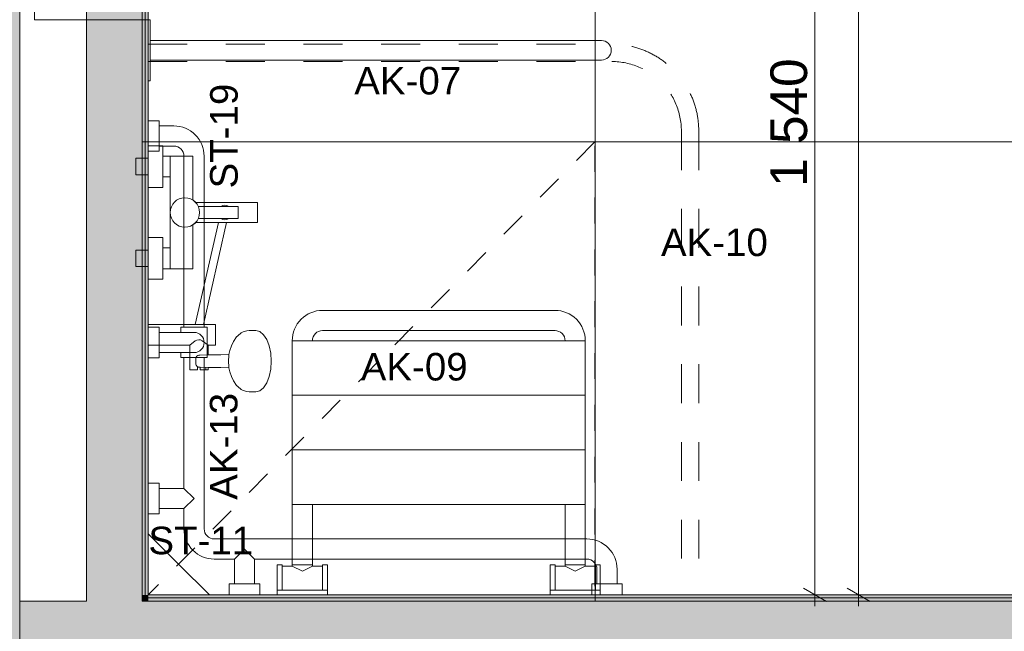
# Model space of a CAD drawing. Header units: millimetres. Extents: x -30 to 102382, y -31808 to 51594.
# Tile 38 of 172: x 35090 to 36699, y 23961 to 24960. Entities that reach past the tile are written whole.
import ezdxf
from ezdxf.enums import TextEntityAlignment as Align

# ---------------------------------------------------------------- set-up
doc = ezdxf.new("R2010")
doc.units = ezdxf.units.MM
doc.header["$MEASUREMENT"] = 0
for name, pattern in [('Dashed', [127, 63.5, -63.5]), ('Dashed Small', [84.666667, 42.333333, -42.333333]), ('tl_xref_DASH_2.5-1.25', [3750, 2500, -1250]), ('Wipeout_Contour', [1000, 0, -1000])]:
    doc.linetypes.add(name, pattern=pattern)
for name, color, linetype in [('01 Nimetused_ ruumid.AR', 7, 'Continuous'), ('05 Sisesein proj.AR', 7, 'Continuous'), ('06 Põrand proj.AR', 7, 'Continuous'), ('10 Põrandakalded 2d.AR', 7, 'Continuous'), ('41 SAN mõõdud ja kõrgused.SA', 7, 'Continuous'), ('42 SAN Tähis_ sanseadmed ja aksessuaarid.SA', 7, 'Continuous'), ('43 Sanitaartehnika.SA', 7, 'Continuous'), ('43 Sanitaartehnika_ aksessuaarid.SA', 7, 'Continuous'), ('44 Sisustus_ aksessuaarid.SA', 7, 'Continuous'), ('47 Siseviimistlus_ põrand.SA', 7, 'Continuous'), ('47 Siseviimistlus_ sein.SA', 7, 'Continuous'), ('65 SA-VK põrandatrapid.SA', 7, 'Continuous')]:
    doc.layers.add(name, color=color, linetype=linetype)
doc.styles.add('GENERATED_STYLE_1', font='ARIALN.TTF')
doc.styles.add('GENERATED_STYLE_3', font='arial.ttf')
doc.dimstyles.new('GENERATED_STYLE__5', dxfattribs={"dimtxt": 60, "dimasz": 28.5, "dimexe": 0.18, "dimexo": 0.0625, "dimgap": 0, "dimtad": 1, "dimdec": 0, "dimzin": 0, "dimdsep": 46, "dimtxsty": 'GENERATED_STYLE_3', "dimblk": 'ARROWHEAD_2', "dimblk1": 'ARROWHEAD_2', "dimblk2": 'ARROWHEAD_2', "dimcen": 0.09, "dimse1": 1, "dimse2": 1, "dimclrd": 8, "dimclre": 8, "dimclrt": 7, "dimadec": 1, "dimazin": 0, "dimtfac": 1, "dimtdec": 4, "dimtmove": 2, "dimatfit": 3, "dimfxl": 0, "dimtolj": 1, "dimtzin": 0, "dimarcsym": 0})
doc.dimstyles.new('GENERATED_STYLE__8', dxfattribs={"dimtxt": 60, "dimasz": 28.5, "dimexe": 0.18, "dimexo": 0.0625, "dimgap": 0, "dimtad": 1, "dimdec": 0, "dimzin": 0, "dimdsep": 46, "dimtxsty": 'GENERATED_STYLE_3', "dimblk": 'ARROWHEAD_2', "dimblk1": 'ARROWHEAD_2', "dimblk2": 'ARROWHEAD_2', "dimcen": 0.09, "dimse1": 1, "dimse2": 1, "dimclrd": 252, "dimclre": 252, "dimclrt": 8, "dimadec": 1, "dimazin": 0, "dimtfac": 1, "dimtdec": 4, "dimtmove": 0, "dimatfit": 3, "dimfxl": 0, "dimtolj": 1, "dimtzin": 0, "dimarcsym": 0})

# ---------------------------------------------------------------- blocks, each defined once
blk = doc.blocks.new('WC INVA_129_26_2', base_point=(35896.6, 24616.6))
at = {"layer": '01 Nimetused_ ruumid.AR', "color": 7, "linetype": 'Continuous', "lineweight": 13}
for p, q in [((36193, 24733.9), (35600.3, 24733.9)), ((35600.3, 24733.9), (35600.3, 24381.9)), ((35600.3, 24733.9), (36193, 24733.9)), ((35600.3, 24616.6), (35600.3, 24733.9)), ((36193, 24381.9), (36193, 24733.9)), ((36193, 24733.9), (36193, 24616.6)), ((36193, 24616.6), (35600.3, 24616.6)), ((35600.3, 24616.6), (36193, 24616.6)), ((35600.3, 24499.2), (35600.3, 24616.6)), ((36193, 24616.6), (36193, 24499.2)), ((36193, 24499.2), (35600.3, 24499.2)), ((35600.3, 24499.2), (36193, 24499.2)), ((35600.3, 24381.9), (35600.3, 24499.2)), ((36193, 24499.2), (36193, 24381.9)), ((35600.3, 24381.9), (36193, 24381.9)), ((36193, 24381.9), (35600.3, 24381.9))]:
    blk.add_line(p, q, dxfattribs=at)
at = {"layer": '01 Nimetused_ ruumid.AR', "color": 7, "lineweight": 13, "insert": (35647.2, 24468.9), "char_height": 57, "attachment_point": 1, "style": 'GENERATED_STYLE_1'}
blk.add_mtext('{\\A1;\\fArial Narrow|b0|i0|c0|p0;5,7{\\A1;\\fArial Narrow|b0|i0|c0|p0;\\H0.66000x;\\S^  ;} m{\\A1;\\fArial Narrow|b0|i0|c0|p0;\\H0.66000x;\\S2^  ;}}', dxfattribs=at)
at = {"layer": '01 Nimetused_ ruumid.AR', "color": 7, "lineweight": 13, "style": 'GENERATED_STYLE_1'}
for tag, p in [('DUMMY_849', (35929.5, 24839.6)), ('ROOM_NAME', (35600.3, 24822.7)), ('DUMMY_850', (35757.3, 24722.2)), ('ROOM_NUMBER', (35647.2, 24704.6)), ('floorCode', (35647.2, 24587)), ('stFloorCovering', (35724.2, 24587)), ('DUMMY_851', (35647.2, 24487.5))]:
    blk.add_attdef(tag, text='', height=57, dxfattribs=at).set_placement(p, align=Align.TOP_LEFT)
blk = doc.blocks.new('Vertical stainless steel swing grab bar BR0900x[70]_2', base_point=(35300, 24910))
at = {"layer": '44 Sisustus_ aksessuaarid.SA', "color": 7, "linetype": 'Continuous', "lineweight": 20, "flags": 128}
blk.add_lwpolyline([(35303, 24960), (35303, 24860), (35300, 24860), (35300, 24960)], close=True, dxfattribs=at)
blk.add_lwpolyline([(35303, 24926), (36041, 24926, -1), (36041, 24894), (35303, 24894)], format="xyb", close=True, dxfattribs=at)
blk = doc.blocks.new('Wall Mounted Tap 26[571]_2', base_point=(35300, 24645))
at = {"layer": '43 Sanitaartehnika.SA', "color": 7, "linetype": 'Continuous', "lineweight": 20}
for p, q in [((35324, 24703), (35324, 24737)), ((35336, 24703), (35336, 24737)), ((35381.8, 24655), (35447, 24655)), ((35447, 24655), (35447, 24635)), ((35447, 24635), (35381.8, 24635)), ((35324, 24587), (35324, 24553)), ((35336, 24587), (35336, 24553)), ((35376.9, 24435), (35368.1, 24428)), ((35388.5, 24435.2), (35397.9, 24428)), ((35377.8, 24405), (35378, 24406.8)), ((35377.8, 24399), (35377.8, 24405)), ((35378, 24397.2), (35377.8, 24399)), ((35378, 24406.8), (35378.7, 24408.5)), ((35378.7, 24408.5), (35379.7, 24410)), ((35379.7, 24410), (35381.1, 24411.1)), ((35381.1, 24411.1), (35382.7, 24411.8)), ((35382.7, 24411.8), (35384.4, 24412)), ((35384.4, 24412), (35397.9, 24412.2)), ((35431.2, 24402), (35431.8, 24411.1)), ((35431.8, 24392.9), (35431.2, 24402)), ((35431.8, 24411.1), (35432.1, 24412.9)), ((35378.7, 24395.5), (35378, 24397.2)), ((35379.7, 24394.1), (35378.7, 24395.5)), ((35381.1, 24392.9), (35379.7, 24394.1)), ((35380.9, 24393.1), (35380.9, 24392)), ((35382.7, 24392.2), (35381.1, 24392.9)), ((35384.4, 24392), (35382.7, 24392.2)), ((35384.4, 24392), (35397.9, 24391.8)), ((35394.1, 24391.9), (35394.1, 24388)), ((35432.1, 24391.1), (35431.8, 24392.9))]:
    blk.add_line(p, q, dxfattribs=at)
at = {"layer": '43 Sanitaartehnika.SA', "color": 7, "linetype": 'Continuous', "lineweight": 20, "flags": 128}
blk.add_lwpolyline([(35478.7, 24661.2), (35478.7, 24628.8), (35428.3, 24628.8), (35415, 24628.8), (35377.7, 24628.8, -0.06464), (35373, 24624.8), (35373, 24553), (35324, 24553), (35324, 24536), (35300, 24536), (35300, 24604), (35324, 24604), (35324, 24587), (35336, 24587), (35336, 24703), (35324, 24703), (35324, 24686), (35300, 24686), (35300, 24754), (35324, 24754), (35324, 24737), (35373, 24737), (35373, 24665.2, -0.06464), (35377.7, 24661.2)], format="xyb", close=True, dxfattribs=at)
for points in [[(35300, 24733.5), (35300, 24706.5), (35280, 24706.5), (35280, 24733.5)], [(35390.3, 24462), (35377, 24462), (35415, 24628.8), (35428.3, 24628.8)], [(35300, 24583.5), (35300, 24556.5), (35280, 24556.5), (35280, 24583.5)], [(35497.8, 24427), (35500.3, 24414.9), (35501.1, 24402), (35500.3, 24389.1), (35497.8, 24377), (35493.8, 24366.6), (35488.6, 24358.7), (35482.6, 24353.7), (35476.1, 24352), (35464.9, 24352), (35461.5, 24352.5), (35455.1, 24354.2), (35452.1, 24355.6), (35446.4, 24360.4), (35444.3, 24362.5), (35439.5, 24369.8), (35436.3, 24377.1), (35433.5, 24384.4), (35432.1, 24391.1), (35418.9, 24391.5), (35397.9, 24391.8), (35397.9, 24388), (35385.1, 24388), (35385.1, 24392), (35384.4, 24392), (35380.9, 24392), (35380.9, 24388), (35368.1, 24388), (35368.1, 24428), (35300, 24428), (35300, 24462), (35410, 24462), (35410, 24428), (35397.9, 24428), (35397.9, 24412.2), (35418.9, 24412.5), (35432.1, 24412.9), (35433.5, 24419.6), (35436.3, 24426.9), (35439.5, 24434.2), (35444.3, 24441.5), (35446.4, 24443.6), (35452.1, 24448.4), (35455.1, 24449.8), (35461.5, 24451.5), (35464.9, 24452), (35476.1, 24452), (35482.6, 24450.3), (35488.6, 24445.3), (35493.8, 24437.4)]]:
    blk.add_lwpolyline(points, close=True, dxfattribs=at)
at = {"layer": '43 Sanitaartehnika.SA', "color": 7, "linetype": 'Continuous', "lineweight": 20}
blk.add_circle((35360, 24645), 24, dxfattribs=at)
for centre, radius, start, end in [((35425.4, 24645), 12, 56.4033, 123.5967), ((35425.4, 24645), 12, 236.4033, 303.5967), ((35382.8, 24427.6), 9.5, 52.7028, 128.5777)]:
    blk.add_arc(centre, radius, start, end, dxfattribs=at)
blk = doc.blocks.new('Shower Seat[576]_2', base_point=(35552, 24020))
at = {"layer": '44 Sisustus_ aksessuaarid.SA', "color": 7, "linetype": 'Continuous', "lineweight": 20}
for p, q in [((35535.5, 24435.5), (36014.5, 24435.5)), ((35535.5, 24346.3), (36014.5, 24346.3)), ((35535.5, 24257.2), (36014.5, 24257.2)), ((35519, 24028), (35519, 24069)), ((35535.5, 24069), (35568.5, 24069)), ((35535.5, 24067), (35552, 24058.6)), ((35568.5, 24067), (35552, 24058.6)), ((35585, 24028), (35585, 24069)), ((35965, 24028), (35965, 24069)), ((36014.5, 24069), (35981.5, 24069)), ((35981.5, 24067), (35998, 24058.6)), ((36014.5, 24067), (35998, 24058.6)), ((36031, 24028), (36031, 24069)), ((35511, 24028), (35593, 24028)), ((36039, 24028), (35957, 24028))]:
    blk.add_line(p, q, dxfattribs=at)
at = {"layer": '44 Sisustus_ aksessuaarid.SA', "color": 7, "linetype": 'Continuous', "lineweight": 20, "flags": 128}
for points in [[(35535.5, 24168), (35535.5, 24435.5, -0.414214), (35585, 24485), (35965, 24485, -0.414214), (36014.5, 24435.5), (36014.5, 24168), (35535.5, 24168)], [(35568.5, 24435.5, -0.414214), (35585, 24452), (35965, 24452, -0.414214), (35981.5, 24435.5), (35568.5, 24435.5)]]:
    blk.add_lwpolyline(points, format="xyb", close=True, dxfattribs=at)
for points in [[(35511, 24020), (35593, 24020), (35593, 24069), (35585, 24069), (35585, 24067), (35568.5, 24067), (35568.5, 24168), (35535.5, 24168), (35535.5, 24067), (35519, 24067), (35519, 24069), (35511, 24069)], [(36039, 24020), (35957, 24020), (35957, 24069), (35965, 24069), (35965, 24067), (35981.5, 24067), (35981.5, 24168), (36014.5, 24168), (36014.5, 24067), (36031, 24067), (36031, 24069), (36039, 24069)]]:
    blk.add_lwpolyline(points, close=True, dxfattribs=at)
blk = doc.blocks.new('SAN dušikardinad')
at = {"layer": '43 Sanitaartehnika_ aksessuaarid.SA', "color": 251, "linetype": 'Dashed', "lineweight": 13}
for p, q in [((0, 900), (757.9, 900)), ((0, 871.6), (0, 900)), ((0, 871.6), (757.9, 871.6)), ((871.6, 757.9), (871.6, 0)), ((900, 757.9), (900, 0)), ((871.6, 0), (900, 0))]:
    blk.add_line(p, q, dxfattribs=at)
for major_axis in [(0, 142.1), (0, 113.7)]:
    blk.add_ellipse((757.9, 757.9), major_axis=major_axis, ratio=0.999982, start_param=4.712389, end_param=6.283185, dxfattribs=at)
blk = doc.blocks.new('*D852')
at = {"layer": '41 SAN mõõdud ja kõrgused.SA', "color": 8, "linetype": 'Continuous', "lineweight": 13}
for p, q in [((20418.7, 30260), (20418.7, 30278.3)), ((20446.8, 30260), (20390.6, 30260)), ((20437.4, 30249.2), (20399.9, 30270.8)), ((20418.7, 24710), (20418.7, 30260)), ((20399.9, 24720.8), (20437.4, 24699.2)), ((20446.8, 24710), (20390.6, 24710)), ((20418.7, 24691.7), (20418.7, 24710))]:
    blk.add_line(p, q, dxfattribs=at)
at = {"layer": '41 SAN mõõdud ja kõrgused.SA', "color": 7, "lineweight": 13, "insert": (20345.8, 27636.3), "char_height": 60, "attachment_point": 7, "rotation": 270, "style": 'GENERATED_STYLE_3'}
blk.add_mtext('{\\A1;\\fArial|b0|i0|c0|p0;5\xa0550}', dxfattribs=at)
blk = doc.blocks.new('ARROWHEAD_2')
at = {"color": 0, "linetype": 'Continuous', "lineweight": 0}
for p, q in [((-0.378, -0.655), (0.378, 0.655)), ((0, 0), (-1, 0))]:
    blk.add_line(p, q, dxfattribs=at)
blk = doc.blocks.new('WC 26[668]_2', base_point=(35300, 25210))
at = {"layer": '43 Sanitaartehnika.SA', "color": 7, "linetype": 'Continuous', "lineweight": 20}
for p, q in [((35114, 24960), (35114, 25460)), ((35300, 25460), (35114, 25460)), ((35300, 24960), (35300, 25460)), ((35405, 25030), (35405, 25390)), ((35380, 25365), (35380, 25210)), ((35380, 25210), (35380, 25055)), ((35300, 24960), (35114, 24960))]:
    blk.add_line(p, q, dxfattribs=at)
at = {"layer": '43 Sanitaartehnika.SA', "color": 7, "linetype": 'Continuous', "lineweight": 20, "flags": 128}
for points in [[(35840, 25290), (35838.1, 25309.5), (35832.4, 25328.3), (35823.1, 25345.6), (35810.7, 25360.7), (35795.6, 25373.1), (35778.3, 25382.4), (35759.5, 25388.1), (35740, 25390), (35300, 25390), (35300, 25030), (35740, 25030), (35759.5, 25031.9), (35778.3, 25037.6), (35795.6, 25046.9), (35810.7, 25059.3), (35823.1, 25074.4), (35832.4, 25091.7), (35838.1, 25110.5), (35840, 25130)], [(35300, 25333), (35300, 25087), (35305, 25087), (35305, 25333)]]:
    blk.add_lwpolyline(points, close=True, dxfattribs=at)
at = {"layer": '43 Sanitaartehnika.SA', "color": 7, "linetype": 'Continuous', "lineweight": 20}
for centre, start, end in [((35405, 25365), 90, 180), ((35405, 25055), 180, 270)]:
    blk.add_arc(centre, 25, start, end, dxfattribs=at)
blk = doc.blocks.new('Shower Support Bar[769]_2', base_point=(35300, 24770))
at = {"layer": '44 Sisustus_ aksessuaarid.SA', "color": 7, "linetype": 'Continuous', "lineweight": 20}
for p, q in [((35353.5, 24449), (35375, 24449)), ((35358.5, 24457.3), (35391.5, 24457.3)), ((35353.5, 24416), (35375, 24416)), ((35358.5, 24407.8), (35391.5, 24407.8)), ((35358.5, 24194), (35375, 24177.5)), ((35358.5, 24161), (35375, 24177.5)), ((35441, 24078.5), (35457.5, 24095)), ((35474, 24078.5), (35457.5, 24095))]:
    blk.add_line(p, q, dxfattribs=at)
at = {"layer": '44 Sisustus_ aksessuaarid.SA', "color": 7, "linetype": 'Continuous', "lineweight": 20, "flags": 128}
for points in [[(35300, 24795), (35300, 24745), (35318, 24745), (35318, 24795)], [(35300, 24457.5), (35300, 24407.5), (35318, 24407.5), (35318, 24457.5)], [(35300, 24202.5), (35300, 24152.5), (35318, 24152.5), (35318, 24202.5)], [(35432.5, 24020), (35482.5, 24020), (35482.5, 24038), (35432.5, 24038)], [(36025, 24020), (36075, 24020), (36075, 24038), (36025, 24038)]]:
    blk.add_lwpolyline(points, close=True, dxfattribs=at)
blk.add_lwpolyline([(35318, 24786.5), (35318, 24753.5), (35342, 24753.5, -0.414214), (35358.5, 24737), (35358.5, 24457.3), (35353.5, 24457.3), (35353.5, 24449), (35318, 24449), (35318, 24416), (35353.5, 24416), (35353.5, 24407.8), (35358.5, 24407.8), (35358.5, 24194), (35318, 24194), (35318, 24161), (35358.5, 24161), (35358.5, 24128, 0.414214), (35408, 24078.5), (35441, 24078.5), (35441, 24038), (35474, 24038), (35474, 24078.5), (36017, 24078.5, -0.414214), (36033.5, 24062), (36033.5, 24038), (36066.5, 24038), (36066.5, 24062, 0.414214), (36017, 24111.5), (35408, 24111.5, -0.414214), (35391.5, 24128), (35391.5, 24407.8), (35396.5, 24407.8), (35396.5, 24457.3), (35391.5, 24457.3), (35391.5, 24737, 0.414214), (35342, 24786.5)], format="xyb", close=True, dxfattribs=at)
at = {"layer": '44 Sisustus_ aksessuaarid.SA', "color": 7, "linetype": 'Continuous', "lineweight": 20}
blk.add_arc((35375, 24432.5), 16.5, 270, 90, dxfattribs=at)
blk = doc.blocks.new('*D1199')
at = {"layer": '41 SAN mõõdud ja kõrgused.SA', "color": 252, "linetype": 'Continuous', "lineweight": 13}
for p, q in [((36461.1, 26300), (36461.1, 26318.3)), ((36489.2, 26300), (36433, 26300)), ((36479.9, 26289.2), (36442.4, 26310.8)), ((36461.1, 24020), (36461.1, 26300)), ((36442.4, 24030.8), (36479.9, 24009.2)), ((36489.2, 24020), (36433, 24020)), ((36461.1, 24001.7), (36461.1, 24020))]:
    blk.add_line(p, q, dxfattribs=at)
at = {"layer": '41 SAN mõõdud ja kõrgused.SA', "color": 8, "lineweight": 13, "insert": (36449.1, 25057), "char_height": 60, "attachment_point": 7, "rotation": 90, "style": 'GENERATED_STYLE_3'}
blk.add_mtext('{\\A1;\\fArial|b0|i0|c0|p0;2\xa0280}', dxfattribs=at)
blk = doc.blocks.new('*D1210')
at = {"layer": '41 SAN mõõdud ja kõrgused.SA', "color": 252, "linetype": 'Continuous', "lineweight": 13}
for p, q in [((36418, 25560), (36361.8, 25560)), ((36371.1, 25570.8), (36408.6, 25549.2)), ((36389.9, 24020), (36389.9, 25560)), ((36371.1, 24030.8), (36408.6, 24009.2)), ((36418, 24020), (36361.8, 24020)), ((36389.9, 24001.7), (36389.9, 24020))]:
    blk.add_line(p, q, dxfattribs=at)
at = {"layer": '41 SAN mõõdud ja kõrgused.SA', "color": 8, "lineweight": 13, "insert": (36377.9, 24687), "char_height": 60, "attachment_point": 7, "rotation": 90, "style": 'GENERATED_STYLE_3'}
blk.add_mtext('{\\A1;\\fArial|b0|i0|c0|p0;1\xa0540}', dxfattribs=at)

msp = doc.modelspace()

# ---------------------------------------------------------------- hatches: boundary and pattern name
at = {"layer": '05 Sisesein proj.AR', "linetype": 'Continuous', "lineweight": 13}
for points in [[(34900, 26310), (34900, 24010), (35090, 24010), (35090, 26310)], [(35265, 24010), (35265, 26310), (35199, 26310), (35199, 24010)], [(35277.5, 24010), (35277.5, 26310), (35265, 26310), (35265, 24010)]]:
    msp.add_hatch(color=252, dxfattribs=at).paths.add_polyline_path(points)

# ---------------------------------------------------------------- linework, layer by layer
at = {"layer": '05 Sisesein proj.AR', "color": 7, "linetype": 'Continuous', "lineweight": 20, "flags": 128}
for points in [[(35090, 24010), (35090, 26310)], [(35199, 26310), (35199, 24010)], [(35199, 24010), (35090, 24010)]]:
    msp.add_lwpolyline(points, dxfattribs=at)

# ---------------------------------------------------------------- block references
at = {"layer": '01 Nimetused_ ruumid.AR', "color": 7, "linetype": 'Continuous', "lineweight": 20}
msp.add_blockref('WC INVA_129_26_2', (35896.6, 24616.6), dxfattribs=at).add_auto_attribs({'ROOM_NAME': 'WC INVA', 'ROOM_NUMBER': '129', 'floorCode': 'F: ', 'stFloorCovering': '<Floor Finish>'})

# ---------------------------------------------------------------- next in the draw order: wipeouts: each hides what was drawn before it
at = {"color": 254, "linetype": 'Wipeout_Contour', "lineweight": 0, "ltscale": 177187.80586}
msp.add_wipeout([(37590, 24010), (37590, 26310), (35290, 26310), (35290, 24010)], dxfattribs=at).dxf.layer = '47 Siseviimistlus_ põrand.SA'

# ---------------------------------------------------------------- next in the draw order: hatches: boundary and pattern name
at = {"layer": '05 Sisesein proj.AR', "linetype": 'Continuous', "lineweight": 13}
for points in [[(35290, 24010), (35290, 26310), (35277.5, 26310), (35277.5, 24010)], [(37590, 24010), (34900, 24010), (34900, 23820), (37590, 23820)]]:
    msp.add_hatch(color=252, dxfattribs=at).paths.add_polyline_path(points)
at = {"layer": '47 Siseviimistlus_ põrand.SA', "linetype": 'Continuous', "lineweight": 13}
h = msp.add_hatch(dxfattribs=at)
h.set_pattern_fill('80_Siseviim__ker_plaat_5_08', color=253, style=0, pattern_type=2)
h.set_pattern_definition([(90, (36030, 25560), (-800, 0), []), (180, (36030, 25560), (0, 800), [])])
h.paths.add_polyline_path([(37590, 24010), (37590, 26310), (35290, 26310), (35290, 24010)])
at = {"layer": '47 Siseviimistlus_ sein.SA', "linetype": 'Continuous', "lineweight": 13}
for points in [[(35290, 26305), (35290, 24015), (35295, 24015), (35295, 26305)], [(35290, 26300), (35290, 24020), (35300, 24020), (35300, 26300)], [(35300, 24020), (35290, 24020), (35290, 24010)], [(35300, 24020), (35290, 24010), (35300, 24010)], [(35295, 24015), (35290, 24010), (35295, 24010)], [(35295, 24015), (35290, 24015), (35290, 24010)], [(35295, 24010), (37585, 24010), (37585, 24015), (35295, 24015)], [(35300, 24010), (37580, 24010), (37580, 24020), (35300, 24020)]]:
    msp.add_hatch(color=252, dxfattribs=at).paths.add_polyline_path(points)

# ---------------------------------------------------------------- next in the draw order: linework, layer by layer
at = {"layer": '05 Sisesein proj.AR', "color": 7, "linetype": 'Continuous', "lineweight": 20, "flags": 128}
for points in [[(35290, 24010), (35290, 26310)], [(37590, 24010), (35290, 24010)]]:
    msp.add_lwpolyline(points, dxfattribs=at)
at = {"layer": '06 Põrand proj.AR', "color": 7, "linetype": 'Continuous', "lineweight": 20, "flags": 128}
msp.add_lwpolyline([(35090, 26310), (35090, 20080), (39810, 20080), (39810, 26310)], close=True, dxfattribs=at)
at = {"layer": '10 Põrandakalded 2d.AR', "color": 8, "linetype": 'Dashed Small', "lineweight": 13}
for p, q in [((36030.1, 24760.2), (35300, 24020)), ((36030.1, 24760.2), (35300, 24760.2)), ((36029.9, 24753.9), (36029.9, 24020))]:
    msp.add_line(p, q, dxfattribs=at)
at = {"layer": '47 Siseviimistlus_ põrand.SA', "color": 253, "linetype": 'tl_xref_DASH_2.5-1.25', "lineweight": 13, "flags": 128}
msp.add_lwpolyline([(37590, 24010), (37590, 26310), (35290, 26310), (35290, 24010)], close=True, dxfattribs=at)
at = {"layer": '47 Siseviimistlus_ sein.SA', "color": 7, "linetype": 'Continuous', "lineweight": 20, "flags": 128}
for points in [[(35290, 26310), (35290, 24010)], [(35290, 26300), (35290, 24020)], [(35295, 24015), (35295, 26305)], [(35300, 24020), (35300, 26300)], [(35290, 24010), (35290, 24020)], [(37585, 24015), (35295, 24015)], [(37580, 24020), (35300, 24020)], [(35290, 24010), (37580, 24010)], [(35290, 24010), (35295, 24010)], [(35295, 24010), (37585, 24010)]]:
    msp.add_lwpolyline(points, dxfattribs=at)
at = {"layer": '65 SA-VK põrandatrapid.SA', "color": 214, "linetype": 'tl_xref_DASH_2.5-1.25', "lineweight": 13, "flags": 128}
msp.add_lwpolyline([(35350, 24070), (35300, 24120), (35300, 24020), (35400, 24020)], close=True, dxfattribs=at)

# ---------------------------------------------------------------- next in the draw order: block references
at = {"layer": '43 Sanitaartehnika.SA', "color": 7, "linetype": 'Continuous', "lineweight": 20}
for name, p in [('WC 26[668]_2', (35300, 25210)), ('Wall Mounted Tap 26[571]_2', (35300, 24645))]:
    msp.add_blockref(name, p, dxfattribs=at)
at = {"layer": '43 Sanitaartehnika_ aksessuaarid.SA', "color": 134, "linetype": 'Continuous', "lineweight": 13, "zscale": 1000}
msp.add_blockref('SAN dušikardinad', (35300, 24020), dxfattribs=at)
at = {"layer": '44 Sisustus_ aksessuaarid.SA', "color": 7, "linetype": 'Continuous', "lineweight": 20}
for name, p in [('Vertical stainless steel swing grab bar BR0900x[70]_2', (35300, 24910)), ('Shower Support Bar[769]_2', (35300, 24770)), ('Shower Seat[576]_2', (35552, 24020))]:
    msp.add_blockref(name, p, dxfattribs=at)

# ---------------------------------------------------------------- next in the draw order: texts
at = {"layer": '42 SAN Tähis_ sanseadmed ja aksessuaarid.SA', "color": 134, "linetype": 'Continuous', "lineweight": 13, "char_height": 45, "attachment_point": 4, "style": 'GENERATED_STYLE_3'}
for s, insert in [('{\\A1;\\fArial|b0|i0|c0|p0;AK-07}', (35636.9, 24860)), ('{\\A1;\\fArial|b0|i0|c0|p0;AK-10}', (36138.2, 24595.9)), ('{\\A1;\\fArial|b0|i0|c0|p0;AK-09}', (35647.5, 24392.6))]:
    msp.add_mtext(s, dxfattribs=dict(at, insert=insert))
at = {"layer": '42 SAN Tähis_ sanseadmed ja aksessuaarid.SA', "color": 134, "linetype": 'Continuous', "lineweight": 13, "char_height": 45, "attachment_point": 4, "rotation": 90, "style": 'GENERATED_STYLE_3'}
for s, insert in [('{\\A1;\\fArial|b0|i0|c0|p0;ST-19}', (35424.1, 24684.3)), ('{\\A1;\\fArial|b0|i0|c0|p0;AK-13}', (35423.7, 24175.4))]:
    msp.add_mtext(s, dxfattribs=dict(at, insert=insert))
at = {"layer": '42 SAN Tähis_ sanseadmed ja aksessuaarid.SA', "color": 214, "linetype": 'Continuous', "lineweight": 13, "insert": (35300.4, 24108.7), "char_height": 45, "attachment_point": 4, "style": 'GENERATED_STYLE_3'}
msp.add_mtext('{\\A1;\\fArial|b0|i0|c0|p0;ST-11}', dxfattribs=at)

# ---------------------------------------------------------------- next in the draw order: dimensions: what is measured, and where the dimension line sits
at = {"layer": '41 SAN mõõdud ja kõrgused.SA', "color": 8, "linetype": 'Continuous', "lineweight": 13}
dim = msp.add_linear_dim(base=(20418.7, 30260), p1=(21030, 24710), p2=(47585, 30260), angle=90, dimstyle='GENERATED_STYLE__5', dxfattribs=at)
dim.commit()
dim.dimension.update_dxf_attribs({"geometry": '*D852', "text_midpoint": (20375.8, 27533.4), "dimtype": 160, "text_rotation": 270})
at = {"layer": '41 SAN mõõdud ja kõrgused.SA', "color": 252, "linetype": 'Continuous', "lineweight": 13}
for base, p2, picture, middle in [((36461.1, 26300), (36440, 26300), '*D1199', (36419.1, 25160)), ((36389.9, 25560), (36180, 25560), '*D1210', (36347.9, 24790))]:
    dim = msp.add_linear_dim(base=base, p1=(36440, 24020), p2=p2, angle=90, dimstyle='GENERATED_STYLE__8', dxfattribs=at)
    dim.commit()
    dim.dimension.update_dxf_attribs({"geometry": picture, "text_midpoint": middle, "dimtype": 160, "text_rotation": 90})

doc.saveas('drawing.dxf')
